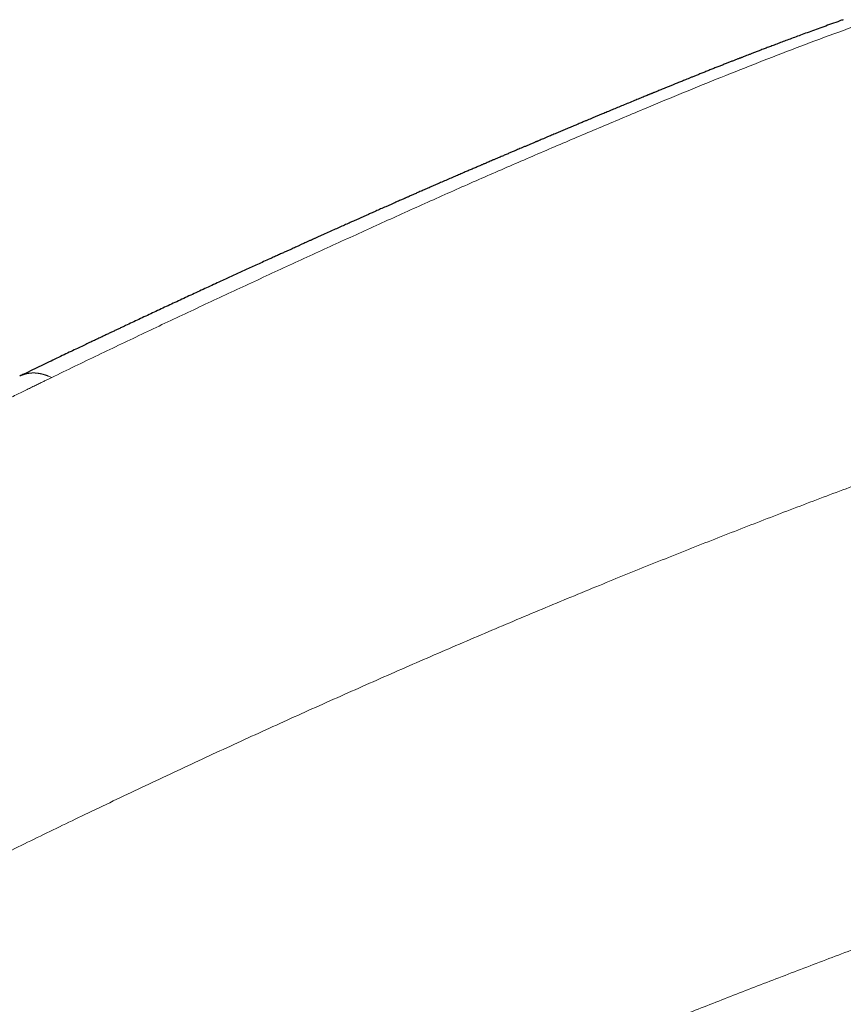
# Model space of a CAD drawing. Header units: millimetres. Extents: x 8 to 601, y 12 to 507.
# Tile 108 of 152: x 525 to 544, y 206 to 229. Entities that reach past the tile are written whole.
import ezdxf

# ---------------------------------------------------------------- set-up
doc = ezdxf.new("R2010")
doc.units = ezdxf.units.MM

msp = doc.modelspace()

# ---------------------------------------------------------------- linework, layer by layer
at = {"color": 7, "linetype": 'Continuous', "lineweight": 30}
msp.add_open_spline([(544.393, 228.949), (544.366, 228.939), (544.275, 228.907), (544.123, 228.852), (543.94, 228.786), (543.765, 228.723), (543.598, 228.662), (543.441, 228.604), (543.295, 228.55), (543.158, 228.499), (543.028, 228.45), (542.905, 228.404), (542.789, 228.36), (542.679, 228.319), (542.576, 228.279), (542.479, 228.243), (542.39, 228.208), (542.308, 228.177), (542.235, 228.149), (542.171, 228.124), (542.116, 228.103), (542.073, 228.086), (542.04, 228.073), (542.017, 228.064), (541.998, 228.057), (541.979, 228.049), (541.955, 228.04), (541.923, 228.028), (541.876, 228.01), (541.816, 227.986), (541.743, 227.957), (541.663, 227.926), (541.58, 227.893), (541.494, 227.859), (541.406, 227.824), (541.312, 227.787), (541.217, 227.75), (541.124, 227.712), (541.036, 227.677), (540.954, 227.644), (540.88, 227.615), (540.813, 227.588), (540.753, 227.563), (540.698, 227.541), (540.65, 227.522), (540.604, 227.503), (540.555, 227.483), (540.498, 227.46), (540.431, 227.433), (540.357, 227.403), (540.288, 227.375), (540.226, 227.35), (540.175, 227.329), (540.124, 227.308), (540.078, 227.289), (540.037, 227.272), (540.003, 227.258), (539.974, 227.247), (539.953, 227.238), (539.936, 227.231), (539.919, 227.224), (539.9, 227.216), (539.877, 227.207), (539.846, 227.194), (539.807, 227.178), (539.758, 227.158), (539.704, 227.136), (539.648, 227.112), (539.591, 227.089), (539.462, 227.036), (539.312, 226.973), (539.139, 226.902), (539.019, 226.852), (538.903, 226.804), (538.801, 226.761), (538.713, 226.724), (538.638, 226.693), (538.567, 226.663), (538.503, 226.636), (538.451, 226.615), (538.41, 226.598), (538.375, 226.583), (538.338, 226.567), (538.295, 226.549), (538.247, 226.529), (538.18, 226.501), (538.093, 226.464), (537.988, 226.42), (537.88, 226.375), (537.771, 226.329), (537.66, 226.282), (537.562, 226.241), (537.48, 226.206), (537.417, 226.18), (537.364, 226.157), (537.321, 226.139), (537.289, 226.125), (537.267, 226.116), (537.25, 226.109), (537.231, 226.101), (537.205, 226.09), (537.173, 226.076), (537.125, 226.056), (537.065, 226.031), (536.996, 226.001), (536.931, 225.974), (536.871, 225.948), (536.815, 225.925), (536.762, 225.902), (536.701, 225.876), (536.631, 225.846), (536.548, 225.811), (536.457, 225.772), (536.371, 225.736), (536.296, 225.703), (536.234, 225.677), (536.178, 225.653), (536.129, 225.632), (536.085, 225.613), (536.048, 225.597), (536.016, 225.584), (535.989, 225.572), (535.962, 225.561), (535.93, 225.547), (535.891, 225.53), (535.847, 225.511), (535.788, 225.486), (535.712, 225.453), (535.618, 225.413), (535.518, 225.37), (535.411, 225.324), (535.297, 225.274), (535.175, 225.221), (535.056, 225.17), (534.943, 225.121), (534.835, 225.074), (534.726, 225.026), (534.62, 224.98), (534.521, 224.936), (534.442, 224.902), (534.38, 224.875), (534.336, 224.855), (534.295, 224.837), (534.26, 224.822), (534.231, 224.809), (534.205, 224.797), (534.179, 224.786), (534.148, 224.772), (534.109, 224.755), (534.063, 224.735), (534.011, 224.712), (533.952, 224.686), (533.887, 224.657), (533.818, 224.627), (533.731, 224.588), (533.629, 224.543), (533.514, 224.492), (533.415, 224.447), (533.329, 224.409), (533.256, 224.377), (533.186, 224.346), (533.118, 224.315), (533.039, 224.28), (532.946, 224.238), (532.838, 224.19), (532.722, 224.138), (532.599, 224.082), (532.467, 224.023), (532.354, 223.972), (532.261, 223.931), (532.194, 223.901), (532.131, 223.872), (532.071, 223.845), (532.011, 223.818), (531.951, 223.791), (531.892, 223.764), (531.841, 223.741), (531.799, 223.722), (531.765, 223.707), (531.735, 223.693), (531.702, 223.678), (531.664, 223.661), (531.618, 223.64), (531.564, 223.615), (531.499, 223.586), (531.423, 223.552), (531.34, 223.514), (531.25, 223.473), (531.151, 223.428), (530.988, 223.354), (530.764, 223.252), (530.485, 223.124), (530.215, 223), (529.926, 222.868), (529.618, 222.726), (529.289, 222.574), (528.963, 222.422), (528.64, 222.272), (528.319, 222.122), (528.003, 221.974), (527.768, 221.863), (527.613, 221.79), (527.537, 221.754), (527.462, 221.719), (527.386, 221.683), (527.31, 221.647), (527.23, 221.609), (527.141, 221.567), (527.044, 221.521), (526.936, 221.47), (526.822, 221.416), (526.7, 221.358), (526.566, 221.294), (526.419, 221.223), (526.258, 221.147), (526.088, 221.065), (525.91, 220.979), (525.722, 220.889), (525.526, 220.795), (525.361, 220.715), (525.261, 220.666), (525.229, 220.651)], degree=3, knots=[0, 0, 0, 0, 0.004324, 0.01429, 0.02386, 0.033033, 0.041811, 0.050195, 0.057738, 0.064931, 0.071774, 0.078267, 0.084411, 0.090206, 0.095652, 0.100749, 0.105498, 0.109887, 0.113748, 0.117135, 0.120049, 0.12249, 0.123968, 0.125196, 0.126174, 0.127023, 0.128268, 0.129972, 0.132135, 0.13567, 0.139568, 0.143822, 0.148433, 0.152851, 0.157553, 0.162539, 0.167773, 0.172803, 0.177496, 0.181854, 0.185876, 0.189387, 0.192594, 0.195499, 0.1981, 0.200405, 0.202789, 0.205968, 0.20955, 0.213532, 0.217916, 0.220601, 0.223417, 0.22622, 0.228712, 0.230884, 0.232736, 0.234268, 0.235391, 0.236246, 0.237017, 0.238022, 0.239265, 0.240748, 0.242982, 0.245603, 0.248577, 0.251624, 0.25468, 0.257744, 0.272306, 0.278869, 0.28537, 0.291602, 0.29756, 0.301711, 0.305719, 0.309534, 0.312976, 0.316029, 0.317817, 0.319571, 0.321578, 0.323848, 0.326381, 0.329176, 0.334664, 0.340289, 0.346005, 0.351812, 0.35771, 0.363699, 0.367503, 0.370811, 0.373622, 0.375936, 0.377754, 0.378674, 0.379422, 0.380418, 0.381774, 0.383491, 0.385568, 0.389338, 0.393029, 0.396469, 0.399658, 0.402596, 0.405308, 0.408168, 0.412116, 0.416488, 0.421284, 0.426503, 0.429979, 0.433248, 0.436192, 0.438809, 0.441101, 0.443067, 0.444706, 0.446049, 0.447428, 0.448934, 0.451099, 0.453452, 0.455919, 0.460479, 0.465379, 0.470619, 0.476204, 0.482186, 0.488576, 0.495374, 0.500772, 0.506402, 0.512259, 0.517906, 0.523075, 0.527766, 0.530306, 0.532679, 0.534811, 0.536641, 0.538171, 0.539405, 0.540691, 0.542233, 0.544308, 0.546716, 0.549459, 0.552535, 0.555945, 0.559631, 0.563257, 0.569613, 0.575591, 0.581189, 0.58521, 0.589009, 0.592588, 0.596054, 0.599739, 0.604927, 0.610528, 0.616541, 0.622967, 0.629805, 0.637055, 0.640615, 0.644159, 0.647474, 0.650554, 0.6534, 0.656869, 0.659911, 0.662526, 0.664714, 0.666474, 0.667817, 0.669458, 0.671465, 0.673819, 0.676456, 0.679958, 0.683852, 0.68814, 0.692821, 0.697896, 0.703356, 0.718105, 0.73244, 0.746361, 0.75987, 0.776875, 0.79368, 0.810348, 0.826879, 0.843247, 0.859369, 0.87524, 0.879112, 0.882968, 0.88681, 0.890636, 0.894458, 0.89849, 0.902816, 0.907916, 0.913373, 0.919186, 0.925357, 0.931884, 0.939591, 0.947742, 0.956339, 0.965381, 0.974869, 0.984802, 0.995181, 1, 1, 1, 1], dxfattribs=at)
at = {"color": 8, "linetype": 'Continuous', "lineweight": 0}
for points, knots in [([(545.06, 228.94), (544.765, 228.834), (544.174, 228.622), (543.294, 228.292), (542.418, 227.954), (541.547, 227.607), (540.676, 227.253), (539.753, 226.87), (538.775, 226.459), (537.739, 226.019), (536.697, 225.571), (535.646, 225.112), (534.59, 224.641), (533.524, 224.158), (532.451, 223.668), (531.371, 223.172), (530.291, 222.671), (529.212, 222.167), (528.136, 221.659), (527.055, 221.144), (526.333, 220.794), (525.972, 220.619)], [0, 0, 0, 0, 0.046677, 0.093345, 0.140008, 0.186667, 0.233324, 0.279979, 0.334963, 0.389948, 0.444935, 0.499929, 0.555931, 0.61194, 0.667953, 0.723969, 0.779981, 0.834987, 0.889989, 0.944992, 1, 1, 1, 1]), ([(576.251, 226.509), (575.817, 226.442), (574.949, 226.307), (573.644, 226.088), (572.338, 225.857), (571.031, 225.613), (569.731, 225.358), (568.438, 225.092), (567.152, 224.815), (565.865, 224.526), (564.568, 224.223), (563.261, 223.905), (561.945, 223.572), (560.627, 223.227), (559.309, 222.87), (557.989, 222.5), (556.668, 222.118), (555.346, 221.724), (554.023, 221.317), (552.699, 220.898), (551.373, 220.467), (550.047, 220.024), (548.719, 219.57), (547.39, 219.103), (546.096, 218.637), (544.839, 218.175), (543.617, 217.716), (542.394, 217.247), (541.171, 216.768), (539.946, 216.28), (538.684, 215.767), (537.384, 215.229), (536.047, 214.665), (534.708, 214.089), (533.368, 213.502), (532.035, 212.907), (530.708, 212.305), (529.388, 211.696), (528.066, 211.076), (526.79, 210.468), (525.561, 209.873), (524.377, 209.293), (523.192, 208.704), (522.006, 208.108), (520.819, 207.503), (519.631, 206.89), (518.442, 206.268), (517.293, 205.657), (516.185, 205.06), (515.118, 204.475), (514.051, 203.882), (512.984, 203.278), (511.993, 202.708), (511.079, 202.172), (510.241, 201.675), (509.404, 201.169), (508.567, 200.656), (507.73, 200.135), (506.894, 199.605), (506.059, 199.067), (505.225, 198.52), (504.391, 197.964), (503.563, 197.403), (502.741, 196.836), (501.925, 196.263), (501.109, 195.683), (500.566, 195.288), (500.294, 195.091)], [0, 0, 0, 0, 0.017941, 0.035846, 0.053717, 0.071553, 0.089358, 0.106815, 0.124244, 0.141646, 0.159023, 0.176729, 0.194412, 0.212073, 0.229712, 0.247332, 0.264934, 0.282519, 0.300089, 0.317644, 0.335186, 0.352717, 0.370238, 0.38775, 0.405254, 0.421293, 0.437328, 0.45336, 0.469388, 0.485415, 0.501442, 0.518887, 0.536333, 0.553781, 0.571233, 0.58869, 0.605839, 0.622995, 0.640158, 0.65733, 0.672669, 0.688018, 0.703375, 0.718744, 0.734122, 0.749508, 0.764901, 0.7803, 0.7941, 0.807901, 0.821703, 0.835502, 0.849299, 0.860136, 0.87097, 0.881802, 0.892629, 0.903453, 0.914274, 0.925091, 0.935905, 0.946716, 0.957526, 0.968143, 0.97876, 0.989379, 1, 1, 1, 1]), ([(500.294, 195.091), (500.292, 195.093), (500.286, 195.096), (500.277, 195.101), (500.264, 195.109), (500.246, 195.119), (500.222, 195.133), (500.191, 195.151), (500.153, 195.174), (500.105, 195.201), (500.048, 195.235), (499.984, 195.273), (499.913, 195.316), (499.832, 195.365), (499.739, 195.422), (499.635, 195.486), (499.522, 195.556), (499.402, 195.633), (499.274, 195.715), (499.14, 195.802), (498.999, 195.896), (498.851, 195.995), (498.696, 196.102), (498.534, 196.216), (498.365, 196.337), (498.19, 196.466), (498.009, 196.601), (497.847, 196.726), (497.703, 196.839), (497.577, 196.939), (497.451, 197.043), (497.323, 197.15), (497.195, 197.261), (497.078, 197.364), (496.974, 197.459), (496.882, 197.546), (496.79, 197.634), (496.699, 197.725), (496.608, 197.818), (496.524, 197.907), (496.448, 197.991), (496.379, 198.069), (496.31, 198.149), (496.243, 198.23), (496.177, 198.313), (496.118, 198.391), (496.065, 198.462), (496.018, 198.528), (495.973, 198.594), (495.929, 198.661), (495.886, 198.729), (495.844, 198.798), (495.803, 198.868), (495.766, 198.937), (495.73, 199.004), (495.698, 199.069), (495.666, 199.135), (495.636, 199.202), (495.607, 199.27), (495.58, 199.339), (495.554, 199.408), (495.531, 199.476), (495.509, 199.543), (495.489, 199.611), (495.471, 199.68), (495.454, 199.749), (495.44, 199.814), (495.428, 199.875), (495.418, 199.931), (495.41, 199.987), (495.403, 200.044), (495.397, 200.101), (495.392, 200.158), (495.388, 200.215), (495.386, 200.273), (495.385, 200.331), (495.386, 200.39), (495.388, 200.448), (495.391, 200.506), (495.396, 200.563), (495.402, 200.62), (495.409, 200.676), (495.417, 200.733), (495.427, 200.788), (495.438, 200.842), (495.45, 200.894), (495.463, 200.946), (495.477, 200.999), (495.492, 201.052), (495.509, 201.104), (495.527, 201.157), (495.547, 201.21), (495.568, 201.263), (495.59, 201.317), (495.614, 201.371), (495.639, 201.425), (495.666, 201.479), (495.693, 201.533), (495.722, 201.587), (495.754, 201.644), (495.788, 201.704), (495.826, 201.767), (495.865, 201.83), (495.906, 201.893), (495.948, 201.956), (495.994, 202.023), (496.044, 202.093), (496.099, 202.167), (496.155, 202.241), (496.217, 202.32), (496.286, 202.404), (496.361, 202.493), (496.438, 202.583), (496.518, 202.672), (496.6, 202.761), (496.689, 202.856), (496.785, 202.956), (496.89, 203.061), (496.997, 203.166), (497.122, 203.286), (497.266, 203.421), (497.431, 203.571), (497.599, 203.72), (497.772, 203.869), (497.995, 204.057), (498.273, 204.283), (498.609, 204.547), (498.955, 204.812), (499.311, 205.077), (499.698, 205.359), (500.115, 205.66), (500.565, 205.98), (501.023, 206.301), (501.49, 206.623), (501.966, 206.948), (502.358, 207.213), (502.663, 207.417), (502.88, 207.562), (503.099, 207.707), (503.319, 207.852), (503.536, 207.995), (503.842, 208.195), (504.234, 208.45), (504.742, 208.777), (505.269, 209.114), (505.816, 209.458), (506.355, 209.795), (506.887, 210.125), (507.412, 210.447), (507.929, 210.763), (508.459, 211.083), (509, 211.408), (509.552, 211.738), (510.095, 212.059), (510.629, 212.373), (511.15, 212.678), (511.659, 212.973), (512.156, 213.261), (512.645, 213.541), (513.127, 213.817), (513.604, 214.089), (514.075, 214.356), (514.537, 214.616), (514.99, 214.87), (515.433, 215.117), (515.868, 215.359), (516.293, 215.594), (516.71, 215.823), (517.117, 216.046), (517.515, 216.262), (517.904, 216.473), (518.284, 216.679), (518.655, 216.878), (519.008, 217.066), (519.342, 217.244), (519.658, 217.412), (519.967, 217.575), (520.268, 217.734), (520.562, 217.888), (520.851, 218.039), (521.137, 218.188), (521.419, 218.334), (521.692, 218.475), (521.957, 218.611), (522.214, 218.743), (522.463, 218.87), (522.711, 218.997), (522.958, 219.122), (523.203, 219.247), (523.439, 219.365), (523.664, 219.479), (523.88, 219.587), (524.085, 219.69), (524.281, 219.787), (524.467, 219.88), (524.643, 219.967), (524.808, 220.049), (524.963, 220.125), (525.107, 220.196), (525.241, 220.262), (525.366, 220.323), (525.48, 220.379), (525.584, 220.43), (525.68, 220.477), (525.766, 220.519), (525.843, 220.556), (525.91, 220.589), (525.952, 220.609), (525.972, 220.619)], [0, 0, 0, 0, 0.0001644, 0.0003979, 0.0007007, 0.0010727, 0.0016764, 0.0024032, 0.0032531, 0.0044355, 0.0057953, 0.0073326, 0.0090472, 0.0109394, 0.0132693, 0.0158219, 0.018597, 0.0215947, 0.0248147, 0.0281934, 0.0317861, 0.0355924, 0.0396117, 0.0439221, 0.0484517, 0.0531993, 0.0581635, 0.0633427, 0.0668498, 0.0704491, 0.0741416, 0.0779283, 0.0818106, 0.0857903, 0.0886873, 0.0916358, 0.0946367, 0.0976912, 0.1007992, 0.1039596, 0.1064786, 0.1090284, 0.1116085, 0.114218, 0.1168565, 0.1195232, 0.1215414, 0.1235749, 0.1256235, 0.1276873, 0.1297666, 0.131862, 0.1339738, 0.1361025, 0.1380289, 0.1399696, 0.1419253, 0.1438964, 0.1458833, 0.1478865, 0.1499059, 0.1518283, 0.1537638, 0.155712, 0.1576721, 0.1596437, 0.161626, 0.1631906, 0.1647613, 0.1663378, 0.1679203, 0.1695086, 0.1711029, 0.1727031, 0.1743093, 0.1759215, 0.1775398, 0.1791643, 0.1807953, 0.1823393, 0.1838897, 0.1854468, 0.1870109, 0.1885824, 0.1900146, 0.1914539, 0.1929007, 0.1943557, 0.1958196, 0.1972667, 0.1987232, 0.2001884, 0.2016611, 0.2031704, 0.2046851, 0.2062038, 0.2077259, 0.2092515, 0.2107808, 0.2123139, 0.2141074, 0.2159065, 0.2177112, 0.2195217, 0.2213385, 0.223162, 0.22532, 0.2274882, 0.2296671, 0.2318573, 0.2345216, 0.2372032, 0.239902, 0.2426184, 0.2453522, 0.2481037, 0.2513687, 0.2546571, 0.2579678, 0.2612998, 0.2660942, 0.2709257, 0.2757914, 0.2806923, 0.2856303, 0.2945455, 0.303594, 0.31278, 0.3221031, 0.3315617, 0.342971, 0.3545693, 0.3663576, 0.378337, 0.3905076, 0.4028695, 0.4083693, 0.4139061, 0.4194799, 0.4250907, 0.4307381, 0.4360427, 0.4484475, 0.4607131, 0.4747612, 0.4886213, 0.5022926, 0.5157745, 0.5290666, 0.5421682, 0.5550799, 0.5692859, 0.583257, 0.5969946, 0.6104996, 0.6237728, 0.636584, 0.6491727, 0.6615395, 0.6736847, 0.68585, 0.6977853, 0.7094912, 0.720968, 0.7322159, 0.7432352, 0.7540261, 0.7645889, 0.7749236, 0.7850301, 0.7949086, 0.8045589, 0.8139811, 0.8231751, 0.8314026, 0.8394384, 0.8472826, 0.854935, 0.8623958, 0.8696649, 0.8770307, 0.8841887, 0.891139, 0.8978816, 0.9044164, 0.9107435, 0.916863, 0.9233546, 0.9295949, 0.935584, 0.9413219, 0.9468085, 0.9520438, 0.957028, 0.9617609, 0.9662426, 0.970473, 0.9743834, 0.9780514, 0.981477, 0.9846602, 0.9875555, 0.9902162, 0.9926423, 0.9948337, 0.9967905, 0.9985126, 1, 1, 1, 1]), ([(525.972, 220.619), (525.961, 220.623), (525.938, 220.633), (525.91, 220.645), (525.888, 220.653), (525.874, 220.659), (525.859, 220.665), (525.844, 220.67), (525.829, 220.675), (525.817, 220.679), (525.806, 220.683), (525.794, 220.687), (525.783, 220.69), (525.771, 220.693), (525.759, 220.697), (525.746, 220.7), (525.734, 220.703), (525.723, 220.706), (525.712, 220.708), (525.701, 220.71), (525.69, 220.712), (525.679, 220.714), (525.667, 220.716), (525.655, 220.717), (525.644, 220.719), (525.632, 220.72), (525.621, 220.721), (525.609, 220.722), (525.597, 220.723), (525.585, 220.724), (525.573, 220.724), (525.561, 220.725), (525.549, 220.725), (525.537, 220.724), (525.525, 220.724), (525.513, 220.724), (525.501, 220.723), (525.489, 220.722), (525.477, 220.721), (525.464, 220.72), (525.452, 220.718), (525.439, 220.716), (525.426, 220.714), (525.413, 220.712), (525.401, 220.71), (525.389, 220.707), (525.376, 220.704), (525.364, 220.701), (525.351, 220.698), (525.338, 220.694), (525.326, 220.691), (525.313, 220.686), (525.3, 220.682), (525.287, 220.677), (525.274, 220.672), (525.261, 220.667), (525.249, 220.662), (525.238, 220.657), (525.231, 220.653), (525.228, 220.652)], [0, 0, 0, 0, 0.039922, 0.088355, 0.105406, 0.123366, 0.142258, 0.16211, 0.182952, 0.196494, 0.210444, 0.224809, 0.2396, 0.254825, 0.270494, 0.286617, 0.303203, 0.316567, 0.330228, 0.344191, 0.35846, 0.373041, 0.387937, 0.403153, 0.418694, 0.433371, 0.448332, 0.46358, 0.479117, 0.494946, 0.511068, 0.527485, 0.542795, 0.558354, 0.574164, 0.590224, 0.606534, 0.623095, 0.639904, 0.656962, 0.674267, 0.691817, 0.70961, 0.727644, 0.744866, 0.762297, 0.779935, 0.797776, 0.815817, 0.834282, 0.852944, 0.871801, 0.890846, 0.910077, 0.929488, 0.949075, 0.968833, 0.986717, 1, 1, 1, 1]), ([(500.294, 195.091), (500.378, 195.044), (500.544, 194.948), (500.797, 194.808), (501.054, 194.67), (501.313, 194.533), (501.576, 194.399), (501.832, 194.272), (502.079, 194.152), (502.318, 194.039), (502.532, 193.94), (502.721, 193.855), (502.843, 193.801), (502.925, 193.764), (502.968, 193.745), (503.011, 193.727), (503.053, 193.708), (503.096, 193.69), (503.197, 193.646), (503.355, 193.579), (503.571, 193.49), (503.784, 193.403), (503.996, 193.321), (504.192, 193.246), (504.37, 193.181), (504.533, 193.122), (504.694, 193.066), (504.854, 193.012), (505.013, 192.96), (505.17, 192.909), (505.327, 192.861), (505.482, 192.815), (505.636, 192.771), (505.775, 192.733), (505.9, 192.7), (506.011, 192.672), (506.097, 192.65), (506.158, 192.636), (506.195, 192.627), (506.232, 192.618), (506.269, 192.61), (506.305, 192.601), (506.342, 192.593), (506.406, 192.579), (506.498, 192.559), (506.617, 192.534), (506.736, 192.51), (506.855, 192.488), (506.973, 192.467), (507.09, 192.447), (507.206, 192.428), (507.322, 192.41), (507.433, 192.395), (507.54, 192.38), (507.643, 192.368), (507.745, 192.356), (507.847, 192.345), (507.949, 192.335), (508.051, 192.325), (508.152, 192.317), (508.252, 192.31), (508.35, 192.304), (508.446, 192.298), (508.541, 192.294), (508.637, 192.29), (508.732, 192.287), (508.825, 192.285), (508.916, 192.284), (509.006, 192.283), (509.095, 192.284), (509.184, 192.285), (509.272, 192.286), (509.361, 192.289), (509.449, 192.292), (509.538, 192.296), (509.626, 192.3), (509.713, 192.306), (509.8, 192.312), (509.885, 192.318), (509.971, 192.326), (510.055, 192.334), (510.136, 192.342), (510.215, 192.351), (510.294, 192.361), (510.374, 192.371), (510.453, 192.382), (510.533, 192.394), (510.616, 192.407), (510.702, 192.421), (510.791, 192.437), (510.88, 192.454), (510.969, 192.471), (511.059, 192.49), (511.149, 192.509), (511.239, 192.529), (511.33, 192.55), (511.42, 192.572), (511.498, 192.592), (511.562, 192.608), (511.614, 192.622), (511.665, 192.636), (511.717, 192.65), (511.768, 192.664), (511.82, 192.679), (511.891, 192.699), (511.983, 192.726), (512.094, 192.76), (512.207, 192.796), (512.321, 192.833), (512.436, 192.871), (512.552, 192.911), (512.673, 192.953), (512.799, 192.999), (512.931, 193.048), (513.064, 193.098), (513.198, 193.15), (513.326, 193.201), (513.445, 193.249), (513.547, 193.291), (513.639, 193.329), (513.725, 193.365), (513.811, 193.402), (513.939, 193.457), (514.11, 193.531), (514.336, 193.633), (514.58, 193.745), (514.843, 193.868), (515.112, 193.996), (515.389, 194.131), (515.672, 194.271), (515.963, 194.416), (516.176, 194.524), (516.31, 194.593), (516.364, 194.62), (516.417, 194.648), (516.471, 194.675), (516.522, 194.702), (516.567, 194.725), (516.623, 194.754), (516.694, 194.791), (516.813, 194.852), (516.962, 194.93), (517.138, 195.021), (517.316, 195.114), (517.496, 195.207), (517.683, 195.304), (517.878, 195.406), (518.081, 195.511), (518.292, 195.62), (518.511, 195.733), (518.728, 195.845), (518.943, 195.956), (519.101, 196.037), (519.209, 196.093), (519.266, 196.122), (519.323, 196.152), (519.379, 196.18), (519.428, 196.205), (519.552, 196.268), (519.757, 196.373), (520.051, 196.523), (520.354, 196.676), (520.665, 196.834), (520.984, 196.994), (521.309, 197.157), (521.642, 197.323), (521.982, 197.492), (522.331, 197.665), (522.689, 197.841), (523.056, 198.02), (523.43, 198.203), (523.798, 198.381), (524.158, 198.554), (524.494, 198.716), (524.763, 198.844), (524.935, 198.926), (525.005, 198.96), (525.031, 198.972), (525.039, 198.976), (525.047, 198.98), (525.055, 198.984), (525.063, 198.988), (525.079, 198.995), (525.107, 199.009), (525.149, 199.029), (525.2, 199.053), (525.263, 199.083), (525.339, 199.119), (525.429, 199.162), (525.531, 199.21), (525.644, 199.263), (525.768, 199.322), (525.901, 199.385), (526.042, 199.452), (526.191, 199.522), (526.35, 199.596), (526.52, 199.676), (526.699, 199.76), (526.889, 199.848), (527.088, 199.941), (527.298, 200.038), (527.518, 200.14), (527.748, 200.246), (527.988, 200.356), (528.239, 200.471), (528.504, 200.592), (528.783, 200.72), (529.078, 200.854), (529.384, 200.992), (529.701, 201.135), (530.029, 201.283), (530.267, 201.389), (530.41, 201.453), (530.456, 201.473), (530.502, 201.494), (530.548, 201.514), (530.594, 201.535), (530.637, 201.554), (530.673, 201.57), (530.745, 201.602), (530.9, 201.671), (531.213, 201.81), (531.774, 202.058), (532.584, 202.413), (533.57, 202.84), (534.56, 203.265), (535.342, 203.596), (535.795, 203.787), (535.959, 203.856), (536.004, 203.874), (536.05, 203.893), (536.095, 203.912), (536.14, 203.931), (536.185, 203.95), (536.378, 204.031), (536.72, 204.174), (537.217, 204.379), (537.724, 204.588), (538.241, 204.8), (538.769, 205.015), (539.296, 205.228), (539.823, 205.44), (540.349, 205.65), (540.884, 205.862), (541.428, 206.076), (541.981, 206.292), (542.543, 206.51), (543.114, 206.73), (543.694, 206.952), (544.283, 207.175), (544.878, 207.399), (545.478, 207.623), (546.083, 207.847), (546.696, 208.073), (547.108, 208.222), (547.315, 208.297)], [0, 0, 0, 0, 0.005875, 0.011743, 0.017606, 0.023465, 0.029322, 0.035177, 0.040329, 0.045482, 0.050636, 0.054039, 0.057443, 0.058335, 0.059226, 0.060118, 0.061011, 0.061903, 0.062795, 0.067294, 0.071714, 0.076054, 0.080317, 0.084501, 0.087735, 0.090922, 0.094063, 0.097158, 0.100207, 0.103211, 0.106171, 0.109086, 0.111959, 0.114788, 0.116837, 0.118862, 0.120866, 0.121536, 0.122203, 0.122868, 0.123531, 0.124191, 0.124848, 0.125503, 0.127648, 0.129778, 0.131893, 0.133993, 0.136078, 0.138113, 0.140135, 0.142144, 0.14414, 0.145913, 0.147676, 0.149431, 0.151176, 0.152914, 0.154643, 0.156365, 0.158079, 0.159701, 0.161317, 0.162927, 0.164532, 0.166131, 0.167725, 0.169224, 0.170718, 0.172209, 0.173697, 0.175181, 0.176662, 0.17814, 0.179616, 0.181089, 0.182561, 0.184004, 0.185447, 0.186887, 0.188327, 0.189655, 0.19099, 0.192331, 0.193679, 0.195034, 0.196397, 0.197767, 0.199284, 0.20081, 0.202347, 0.203894, 0.205452, 0.207021, 0.208601, 0.210193, 0.211797, 0.213414, 0.214326, 0.215243, 0.216163, 0.217088, 0.218017, 0.21895, 0.219887, 0.221896, 0.223937, 0.226011, 0.228118, 0.230258, 0.232432, 0.23464, 0.237108, 0.239618, 0.24217, 0.244765, 0.247403, 0.249633, 0.251751, 0.253417, 0.255108, 0.256824, 0.258565, 0.262771, 0.267118, 0.272338, 0.27775, 0.283356, 0.289156, 0.295151, 0.301342, 0.307729, 0.308871, 0.310019, 0.311173, 0.312334, 0.3135, 0.314525, 0.315215, 0.317158, 0.31917, 0.322937, 0.326925, 0.330673, 0.334598, 0.338699, 0.342977, 0.347432, 0.352064, 0.356872, 0.361857, 0.366391, 0.371061, 0.372307, 0.373562, 0.374827, 0.376101, 0.377247, 0.378031, 0.384323, 0.390816, 0.39751, 0.404404, 0.411499, 0.418663, 0.42602, 0.433571, 0.441316, 0.449254, 0.457386, 0.465711, 0.474229, 0.481885, 0.489691, 0.496684, 0.499797, 0.501174, 0.501355, 0.501535, 0.501716, 0.501897, 0.502078, 0.502259, 0.502987, 0.503919, 0.505056, 0.506397, 0.508143, 0.510146, 0.512405, 0.514921, 0.517693, 0.520723, 0.523814, 0.527133, 0.530681, 0.534457, 0.538461, 0.542683, 0.547133, 0.551809, 0.556713, 0.561843, 0.5672, 0.572784, 0.578594, 0.584924, 0.591503, 0.59833, 0.605405, 0.612729, 0.620301, 0.621317, 0.622337, 0.623361, 0.62439, 0.625423, 0.62646, 0.627266, 0.627824, 0.631331, 0.6376, 0.648817, 0.668916, 0.69186, 0.714916, 0.735299, 0.744295, 0.745306, 0.746317, 0.747328, 0.74834, 0.749351, 0.750363, 0.751375, 0.762251, 0.77336, 0.784703, 0.79628, 0.808091, 0.820135, 0.831706, 0.843484, 0.855469, 0.867663, 0.880064, 0.892673, 0.90549, 0.918514, 0.931746, 0.945186, 0.958589, 0.972192, 0.985995, 1, 1, 1, 1])]:
    msp.add_open_spline(points, degree=3, knots=knots, dxfattribs=at)

doc.saveas('drawing.dxf')
